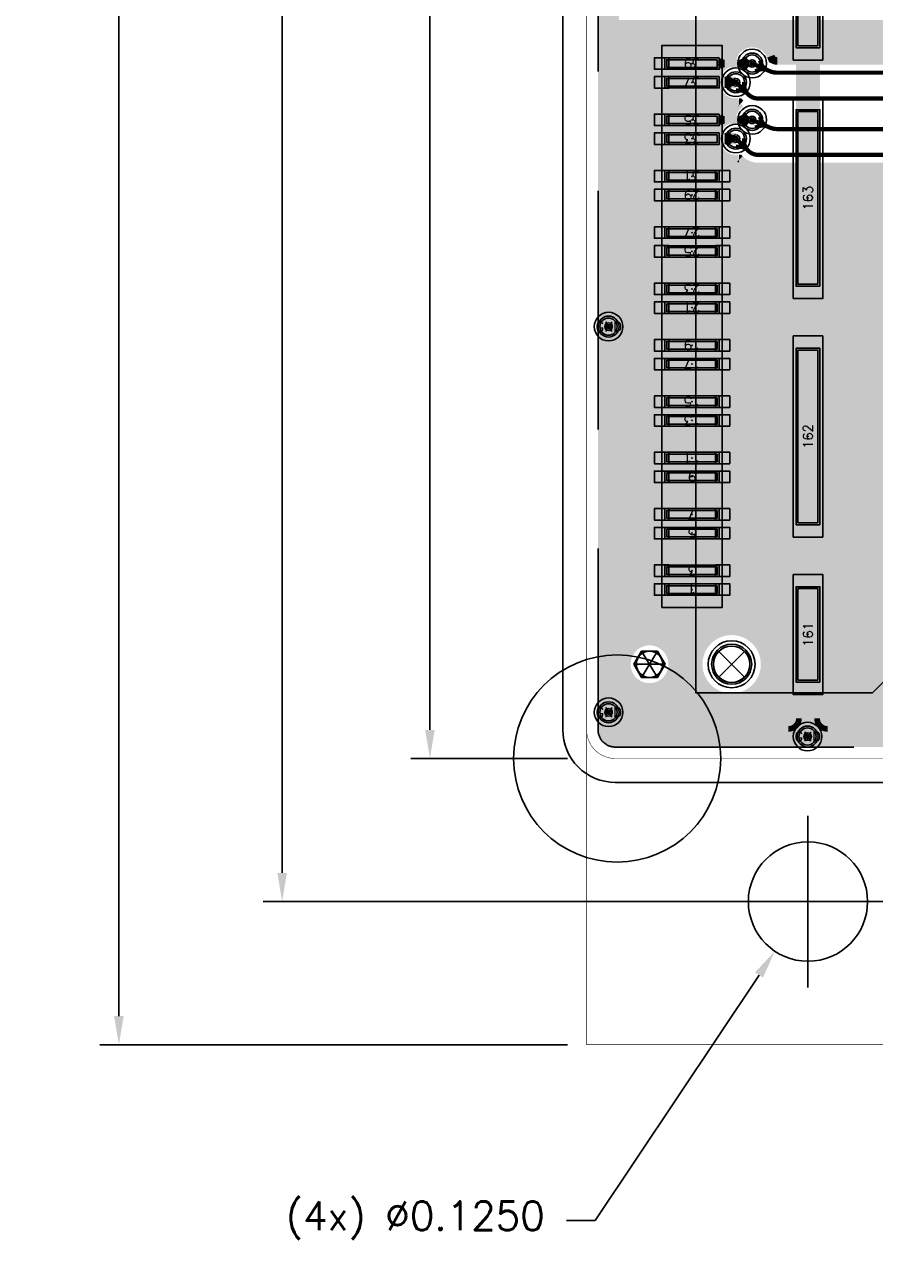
# Model space of a CAD drawing. Header units: inches. Extents: x -0.59 to 5.77, y -1.38 to 3.07.
# Tile 1 of 20: x -0.59 to 0.3, y -0.53 to 0.77. Entities that reach past the tile are written whole.
import ezdxf
from ezdxf.enums import TextEntityAlignment as Align

# ---------------------------------------------------------------- set-up
doc = ezdxf.new("R2010")
doc.units = ezdxf.units.IN
doc.header["$MEASUREMENT"] = 0
for name, pattern in [('DASHED2', [0.375, 0.25, -0.125]), ('FILLPOLYEX', [101, 100, 1]), ('FILLPOLYIN', [101, 100, 1])]:
    doc.linetypes.add(name, pattern=pattern)
for name, color, linetype in [('COM-NS', 4, 'Continuous'), ('DCP', 2, 'Continuous'), ('DIMENSION', 7, 'Continuous'), ('FAB', 5, 'Continuous'), ('GE-FS', 5, 'Continuous'), ('GP-FS', 5, 'Continuous'), ('guide_4mil', 7, 'Continuous'), ('HOL', 3, 'Continuous'), ('HOL-C1', 4, 'Continuous'), ('HOL-C2', 6, 'Continuous'), ('LND-NS', 1, 'Continuous'), ('MSK-NS', 4, 'Continuous'), ('NET', 7, 'Continuous'), ('NUM-NS', 7, 'Continuous'), ('PAD-CM', 14, 'Continuous'), ('PCB', 6, 'Continuous'), ('POP-CM', 5, 'Continuous'), ('POP_OUTLINE', 7, 'Continuous'), ('PST-NS', 30, 'Continuous'), ('REF-NS', 7, 'Continuous'), ('scratch', 252, 'DASHED2'), ('STF-01-FS', 30, 'Continuous'), ('TEA-FS', 143, 'Continuous'), ('TEA-NS', 13, 'Continuous'), ('TRA-FS', 5, 'Continuous'), ('TRA-NS', 1, 'Continuous'), ('VIA', 7, 'Continuous')]:
    doc.layers.add(name, color=color, linetype=linetype)
doc.styles.get("Standard").update_dxf_attribs({"font": 'romans.shx'})
doc.dimstyles.new('SMALL', dxfattribs={"dimtxt": 0.03, "dimasz": 0.03, "dimexe": 0.02, "dimexo": 0.02, "dimgap": 0.01, "dimtad": 0, "dimtih": 1, "dimtoh": 1, "dimdec": 4, "dimzin": 0, "dimdsep": 46, "dimtxsty": 'Standard', "dimcen": 0.09, "dimadec": 0, "dimazin": 0, "dimtfac": 1, "dimtdec": 4, "dimtofl": 0, "dimtmove": 0, "dimatfit": 3, "dimfxl": 0, "dimtolj": 1, "dimtzin": 0, "dimarcsym": 0})

# ---------------------------------------------------------------- blocks, each defined once
blk = doc.blocks.new('PIN-NS-V')
at = {"layer": 'NUM-NS'}
blk.add_attdef('PIN', text='', height=0.03, dxfattribs=at).set_placement((0, 0), align=Align.MIDDLE)
blk = doc.blocks.new('LND-NS-4-D057-D012')
at = {"layer": 'LND-NS', "linetype": 'Continuous'}
blk.add_lwpolyline([(-0.0285, -0.006), (0.0285, -0.006), (0.0285, 0.006), (-0.0285, 0.006)], close=True, dxfattribs=at)
blk.add_point((0, 0), dxfattribs=at)
at = {"layer": 'PST-NS', "linetype": 'Continuous'}
blk.add_lwpolyline([(-0.0265, -0.004), (0.0265, -0.004), (0.0265, 0.004), (-0.0265, 0.004)], close=True, dxfattribs=at)
blk = doc.blocks.new('LND-NS-4-D025-D1')
at = {"layer": 'LND-NS', "linetype": 'Continuous'}
blk.add_lwpolyline([(0.0125, -0.05), (0.0125, 0.05), (-0.0125, 0.05), (-0.0125, -0.05)], close=True, dxfattribs=at)
blk.add_point((0, 0), dxfattribs=at)
at = {"layer": 'PST-NS', "linetype": 'Continuous'}
blk.add_lwpolyline([(0.0105, -0.048), (0.0105, 0.048), (-0.0105, 0.048), (-0.0105, -0.048)], close=True, dxfattribs=at)
blk = doc.blocks.new('HOL-D038-NS-FS-N')
at = {"layer": 'HOL'}
blk.add_circle((0, 0), 0.019, dxfattribs=at)
blk = doc.blocks.new('LND-NS-4-D025-D185')
at = {"layer": 'LND-NS', "linetype": 'Continuous'}
blk.add_lwpolyline([(0.0125, -0.0925), (0.0125, 0.0925), (-0.0125, 0.0925), (-0.0125, -0.0925)], close=True, dxfattribs=at)
blk.add_point((0, 0), dxfattribs=at)
at = {"layer": 'PST-NS', "linetype": 'Continuous'}
blk.add_lwpolyline([(0.0105, -0.0905), (0.0105, 0.0905), (-0.0105, 0.0905), (-0.0105, -0.0905)], close=True, dxfattribs=at)
blk = doc.blocks.new('ASP-122952-01-NS')
at = {"layer": 'COM-NS'}
blk.add_lwpolyline([(-1.1313, -0.1175), (1.1313, -0.1175), (1.1812, -0.0675), (1.1812, 0.1175), (-1.1813, 0.1175), (-1.1813, -0.0675)], close=True, dxfattribs=at)
at = {"layer": 'MSK-NS'}
for points in [[(-1.0919, 0.153), (-0.5026, 0.153), (-0.5026, 0.09), (-1.0919, 0.09)], [(-1.057, 0.0155), (-1.183, 0.0155), (-1.183, -0.0155), (-1.057, -0.0155)], [(-1.018, 0.0155), (-0.807, 0.0155), (-0.807, -0.0155), (-1.018, -0.0155)], [(-0.768, 0.0155), (-0.557, 0.0155), (-0.557, -0.0155), (-0.768, -0.0155)], [(-0.392, 0.0155), (-0.518, 0.0155), (-0.518, -0.0155), (-0.392, -0.0155)]]:
    blk.add_lwpolyline(points, close=True, dxfattribs=at)
at = {"layer": 'HOL'}
blk.add_blockref('HOL-D038-NS-FS-N', (-1.1513, 0.08), dxfattribs=at)
at = {"layer": 'LND-NS'}
for name, p, rotation in [('LND-NS-4-D057-D012', (-1.0729, 0.1215), 90), ('LND-NS-4-D057-D012', (-1.0532, 0.1215), 90), ('LND-NS-4-D057-D012', (-1.0138, 0.1215), 90), ('LND-NS-4-D057-D012', (-0.9941, 0.1215), 90), ('LND-NS-4-D057-D012', (-0.9547, 0.1215), 90), ('LND-NS-4-D057-D012', (-0.935, 0.1215), 90), ('LND-NS-4-D057-D012', (-0.8957, 0.1215), 90), ('LND-NS-4-D057-D012', (-0.876, 0.1215), 90), ('LND-NS-4-D057-D012', (-0.8366, 0.1215), 90), ('LND-NS-4-D057-D012', (-0.8169, 0.1215), 90), ('LND-NS-4-D057-D012', (-0.7775, 0.1215), 90), ('LND-NS-4-D057-D012', (-0.7578, 0.1215), 90), ('LND-NS-4-D057-D012', (-0.7185, 0.1215), 90), ('LND-NS-4-D057-D012', (-0.6988, 0.1215), 90), ('LND-NS-4-D057-D012', (-0.6594, 0.1215), 90), ('LND-NS-4-D057-D012', (-0.6397, 0.1215), 90), ('LND-NS-4-D057-D012', (-0.6003, 0.1215), 90), ('LND-NS-4-D057-D012', (-0.5806, 0.1215), 90), ('LND-NS-4-D057-D012', (-0.5412, 0.1215), 90), ('LND-NS-4-D057-D012', (-0.5216, 0.1215), 90), ('LND-NS-4-D025-D1', (-1.12, 0), 270), ('LND-NS-4-D025-D185', (-0.9125, 0), 270), ('LND-NS-4-D025-D185', (-0.6625, 0), 270), ('LND-NS-4-D025-D1', (-0.455, 0), 270)]:
    blk.add_blockref(name, p, dxfattribs=dict(at, rotation=rotation))
at = {"layer": 'NUM-NS'}
ref = blk.add_blockref('PIN-NS-V', (-1.0729, 0.1215), dxfattribs=dict(at, rotation=90))
ref.add_attrib('PIN', '1', dxfattribs={"height": 0.01, "rotation": 90}).set_placement((-1.0729, 0.1215), align=Align.MIDDLE)
ref = blk.add_blockref('PIN-NS-V', (-1.0532, 0.1215), dxfattribs=dict(at, rotation=90))
ref.add_attrib('PIN', '3', dxfattribs={"height": 0.01, "rotation": 90}).set_placement((-1.0532, 0.1215), align=Align.MIDDLE)
ref = blk.add_blockref('PIN-NS-V', (-1.0138, 0.1215), dxfattribs=dict(at, rotation=90))
ref.add_attrib('PIN', '5', dxfattribs={"height": 0.01, "rotation": 90}).set_placement((-1.0138, 0.1215), align=Align.MIDDLE)
ref = blk.add_blockref('PIN-NS-V', (-0.9941, 0.1215), dxfattribs=dict(at, rotation=90))
ref.add_attrib('PIN', '7', dxfattribs={"height": 0.01, "rotation": 90}).set_placement((-0.9941, 0.1215), align=Align.MIDDLE)
ref = blk.add_blockref('PIN-NS-V', (-0.9547, 0.1215), dxfattribs=dict(at, rotation=90))
ref.add_attrib('PIN', '9', dxfattribs={"height": 0.01, "rotation": 90}).set_placement((-0.9547, 0.1215), align=Align.MIDDLE)
ref = blk.add_blockref('PIN-NS-V', (-0.935, 0.1215), dxfattribs=dict(at, rotation=90))
ref.add_attrib('PIN', '11', dxfattribs={"height": 0.01, "rotation": 90}).set_placement((-0.935, 0.1215), align=Align.MIDDLE)
ref = blk.add_blockref('PIN-NS-V', (-0.8957, 0.1215), dxfattribs=dict(at, rotation=90))
ref.add_attrib('PIN', '13', dxfattribs={"height": 0.01, "rotation": 90}).set_placement((-0.8957, 0.1215), align=Align.MIDDLE)
ref = blk.add_blockref('PIN-NS-V', (-0.876, 0.1215), dxfattribs=dict(at, rotation=90))
ref.add_attrib('PIN', '15', dxfattribs={"height": 0.01, "rotation": 90}).set_placement((-0.876, 0.1215), align=Align.MIDDLE)
ref = blk.add_blockref('PIN-NS-V', (-0.8366, 0.1215), dxfattribs=dict(at, rotation=90))
ref.add_attrib('PIN', '17', dxfattribs={"height": 0.01, "rotation": 90}).set_placement((-0.8366, 0.1215), align=Align.MIDDLE)
ref = blk.add_blockref('PIN-NS-V', (-0.8169, 0.1215), dxfattribs=dict(at, rotation=90))
ref.add_attrib('PIN', '19', dxfattribs={"height": 0.01, "rotation": 90}).set_placement((-0.8169, 0.1215), align=Align.MIDDLE)
ref = blk.add_blockref('PIN-NS-V', (-0.7775, 0.1215), dxfattribs=dict(at, rotation=90))
ref.add_attrib('PIN', '21', dxfattribs={"height": 0.01, "rotation": 90}).set_placement((-0.7775, 0.1215), align=Align.MIDDLE)
ref = blk.add_blockref('PIN-NS-V', (-0.7578, 0.1215), dxfattribs=dict(at, rotation=90))
ref.add_attrib('PIN', '23', dxfattribs={"height": 0.01, "rotation": 90}).set_placement((-0.7578, 0.1215), align=Align.MIDDLE)
ref = blk.add_blockref('PIN-NS-V', (-0.7185, 0.1215), dxfattribs=dict(at, rotation=90))
ref.add_attrib('PIN', '25', dxfattribs={"height": 0.01, "rotation": 90}).set_placement((-0.7185, 0.1215), align=Align.MIDDLE)
ref = blk.add_blockref('PIN-NS-V', (-0.6988, 0.1215), dxfattribs=dict(at, rotation=90))
ref.add_attrib('PIN', '27', dxfattribs={"height": 0.01, "rotation": 90}).set_placement((-0.6988, 0.1215), align=Align.MIDDLE)
ref = blk.add_blockref('PIN-NS-V', (-0.6594, 0.1215), dxfattribs=dict(at, rotation=90))
ref.add_attrib('PIN', '29', dxfattribs={"height": 0.01, "rotation": 90}).set_placement((-0.6594, 0.1215), align=Align.MIDDLE)
ref = blk.add_blockref('PIN-NS-V', (-0.6397, 0.1215), dxfattribs=dict(at, rotation=90))
ref.add_attrib('PIN', '31', dxfattribs={"height": 0.01, "rotation": 90}).set_placement((-0.6397, 0.1215), align=Align.MIDDLE)
ref = blk.add_blockref('PIN-NS-V', (-0.6003, 0.1215), dxfattribs=dict(at, rotation=90))
ref.add_attrib('PIN', '33', dxfattribs={"height": 0.01, "rotation": 90}).set_placement((-0.6003, 0.1215), align=Align.MIDDLE)
ref = blk.add_blockref('PIN-NS-V', (-0.5806, 0.1215), dxfattribs=dict(at, rotation=90))
ref.add_attrib('PIN', '35', dxfattribs={"height": 0.01, "rotation": 90}).set_placement((-0.5806, 0.1215), align=Align.MIDDLE)
ref = blk.add_blockref('PIN-NS-V', (-0.5412, 0.1215), dxfattribs=dict(at, rotation=90))
ref.add_attrib('PIN', '37', dxfattribs={"height": 0.01, "rotation": 90}).set_placement((-0.5412, 0.1215), align=Align.MIDDLE)
ref = blk.add_blockref('PIN-NS-V', (-0.5216, 0.1215), dxfattribs=dict(at, rotation=90))
ref.add_attrib('PIN', '39', dxfattribs={"height": 0.01, "rotation": 90}).set_placement((-0.5216, 0.1215), align=Align.MIDDLE)
ref = blk.add_blockref('PIN-NS-V', (-1.12, 0), dxfattribs=at)
ref.add_attrib('PIN', '161', dxfattribs={"height": 0.01}).set_placement((-1.12, 0), align=Align.MIDDLE)
ref = blk.add_blockref('PIN-NS-V', (-0.9125, 0), dxfattribs=at)
ref.add_attrib('PIN', '162', dxfattribs={"height": 0.01}).set_placement((-0.9125, 0), align=Align.MIDDLE)
ref = blk.add_blockref('PIN-NS-V', (-0.6625, 0), dxfattribs=at)
ref.add_attrib('PIN', '163', dxfattribs={"height": 0.01}).set_placement((-0.6625, 0), align=Align.MIDDLE)
at = {"layer": 'REF-NS'}
blk.add_attdef('REF', text='', height=0.03, dxfattribs=at).set_placement((0, 0), align=Align.MIDDLE)
blk = doc.blocks.new('*D15')
at = {"layer": 'Defpoints', "color": 0, "linetype": 'Continuous'}
for p in [(0, 2.5), (-0.1642, 0), (0, 0)]:
    blk.add_point(p, dxfattribs=at)
at = {"layer": 'DIMENSION', "color": 0, "linetype": 'Continuous', "lineweight": -2}
for p, q in [((-0.02, 2.5), (-0.1842, 2.5)), ((-0.1642, 2.47), (-0.1642, 1.275)), ((-0.1642, 0.03), (-0.1642, 1.225)), ((-0.02, 0), (-0.1842, 0))]:
    blk.add_line(p, q, dxfattribs=at)
at = {"layer": 'DIMENSION', "color": 0, "linetype": 'Continuous'}
for points in [[(-0.1692, 2.47), (-0.1592, 2.47), (-0.1642, 2.5)], [(-0.1692, 0.03), (-0.1592, 0.03), (-0.1642, 0)]]:
    blk.add_solid(points, dxfattribs=at)
at = {"layer": 'DIMENSION', "color": 0, "linetype": 'Continuous', "insert": (-0.1642, 1.25), "char_height": 0.03, "attachment_point": 5}
blk.add_mtext('\\A1;2.5000', dxfattribs=at)
blk = doc.blocks.new('PAD-CM-0-D022')
at = {"layer": 'PAD-CM', "linetype": 'Continuous'}
blk.add_lwpolyline([(-0.011, 0, 1), (0.011, 0, 1)], format="xyb", close=True, dxfattribs=at)
blk.add_point((0, 0), dxfattribs=at)
blk = doc.blocks.new('HOL-D0079')
at = {"layer": 'HOL', "linetype": 'Continuous'}
blk.add_circle((0, 0), 0.00395, dxfattribs=at)
blk = doc.blocks.new('VIA-D0079-D022')
at = {"layer": 'guide_4mil', "linetype": 'Continuous'}
blk.add_circle((0, 0), 0.015, dxfattribs=at)
at = {"layer": 'HOL', "linetype": 'Continuous'}
blk.add_blockref('HOL-D0079', (0, 0), dxfattribs=at)
at = {"layer": 'PAD-CM', "linetype": 'Continuous'}
blk.add_blockref('PAD-CM-0-D022', (0, 0), dxfattribs=at)
at = {"layer": 'NET', "linetype": 'Continuous'}
blk.add_attdef('NET', text='', height=0.02, dxfattribs=at).set_placement((0, 0), align=Align.MIDDLE)
blk = doc.blocks.new('TEA-NS-D00220-50D-D008-D0062')
at = {"layer": 'TEA-NS', "const_width": 0.008}
for points in [[(0.0009, 0.002), (0.004, 0.0006, 0.109518), (0.0066, 0)], [(0.0009, -0.002), (0.004, -0.0006, -0.109518), (0.0066, 0)]]:
    blk.add_lwpolyline(points, format="xyb", dxfattribs=at)
blk = doc.blocks.new('TEA-NS-D007-90D-D008-D011')
at = {"layer": 'TEA-NS', "const_width": 0.008}
for points in [[(0.0049, 0.0049), (0.0067, 0.0032, 0.198912), (0.0145, 0)], [(0.0049, -0.0049), (0.0067, -0.0032, -0.198912), (0.0145, 0)]]:
    blk.add_lwpolyline(points, format="xyb", dxfattribs=at)
blk = doc.blocks.new('TEA-NS-D005-90D-D012-D011')
at = {"layer": 'TEA-NS', "const_width": 0.012}
for points in [[(0.0035, 0.0035), (0.0038, 0.0032, 0.198912), (0.0116, 0)], [(0.0035, -0.0035), (0.0038, -0.0032, -0.198912), (0.0116, 0)]]:
    blk.add_lwpolyline(points, format="xyb", dxfattribs=at)
blk = doc.blocks.new('TEA-FS-D00875-90D-D0045-D011')
at = {"layer": 'TEA-FS', "const_width": 0.0045}
for points in [[(0.0062, 0.0062), (0.0092, 0.0032, 0.198912), (0.0169, 0)], [(0.0062, -0.0062), (0.0092, -0.0032, -0.198912), (0.0169, 0)]]:
    blk.add_lwpolyline(points, format="xyb", dxfattribs=at)
blk = doc.blocks.new('EXT_12')
at = {"layer": 'TRA-NS'}
blk.add_lwpolyline([(0.004, 0.006), (-0.011, 0.006), (-0.011, -0.006), (0.004, -0.006)], close=True, dxfattribs=at)
blk = doc.blocks.new('HOL-D0276-NS-FS-N')
at = {"layer": 'HOL'}
blk.add_circle((0, 0), 0.0138, dxfattribs=at)
blk = doc.blocks.new('*D38')
at = {"layer": 'Defpoints', "color": 0}
for p in [(0, 2.8), (-0.4902, -0.3), (0, -0.3)]:
    blk.add_point(p, dxfattribs=at)
at = {"layer": 'DIMENSION', "color": 0, "lineweight": -2}
for p, q in [((-0.02, 2.8), (-0.5102, 2.8)), ((-0.4902, 2.77), (-0.4902, 1.2829)), ((-0.4902, -0.27), (-0.4902, 1.2171)), ((-0.02, -0.3), (-0.5102, -0.3))]:
    blk.add_line(p, q, dxfattribs=at)
at = {"layer": 'DIMENSION', "color": 0}
for points in [[(-0.4952, 2.77), (-0.4852, 2.77), (-0.4902, 2.8)], [(-0.4952, -0.27), (-0.4852, -0.27), (-0.4902, -0.3)]]:
    blk.add_solid(points, dxfattribs=at)
at = {"layer": 'DIMENSION', "color": 0, "insert": (-0.4902, 1.25), "char_height": 0.03, "attachment_point": 5}
blk.add_mtext('\\A1;(2x) 3.1000', dxfattribs=at)
blk = doc.blocks.new('*D39')
at = {"layer": 'Defpoints', "color": 0}
for p in [(-0.3191, 2.65), (0.232, 2.65), (0.232, -0.15)]:
    blk.add_point(p, dxfattribs=at)
at = {"layer": 'DIMENSION', "color": 0, "lineweight": -2}
for p, q in [((0.212, 2.65), (-0.3391, 2.65)), ((-0.3191, 2.62), (-0.3191, 1.5504)), ((-0.3191, -0.12), (-0.3191, 1.4847)), ((0.212, -0.15), (-0.3391, -0.15))]:
    blk.add_line(p, q, dxfattribs=at)
at = {"layer": 'DIMENSION', "color": 0}
for points in [[(-0.3241, 2.62), (-0.3141, 2.62), (-0.3191, 2.65)], [(-0.3241, -0.12), (-0.3141, -0.12), (-0.3191, -0.15)]]:
    blk.add_solid(points, dxfattribs=at)
at = {"layer": 'DIMENSION', "color": 0, "insert": (-0.3191, 1.5175), "char_height": 0.03, "attachment_point": 5}
blk.add_mtext('\\A1;(2x) 2.8000', dxfattribs=at)
blk = doc.blocks.new('*D42')
at = {"layer": 'Defpoints', "color": 0}
for p in [(0.2667, -0.098), (0.1973, -0.202)]:
    blk.add_point(p, dxfattribs=at)
at = {"layer": 'DIMENSION', "color": 0, "lineweight": -2}
for p, q in [((0.232, -0.24), (0.232, -0.06)), ((0.142, -0.15), (0.322, -0.15)), ((0.009, -0.4843), (0.1807, -0.227)), ((-0.021, -0.4843), (0.009, -0.4843))]:
    blk.add_line(p, q, dxfattribs=at)
at = {"layer": 'DIMENSION', "color": 0}
blk.add_solid([(0.1765, -0.2242), (0.1848, -0.2297), (0.1973, -0.202)], dxfattribs=at)
at = {"layer": 'DIMENSION', "color": 0, "insert": (-0.1795, -0.4843), "char_height": 0.03, "attachment_point": 5}
blk.add_mtext('\\A1;(4x) ∅0.1250', dxfattribs=at)
blk = doc.blocks.new('TBL-SYM3')
for p, q in [((-0.6, 0), (-0.3, 0.5)), ((-0.3, 0.5), (0.3, 0.5)), ((0.3, -0.5), (-0.3, 0.5)), ((-0.3, -0.5), (0.3, 0.5)), ((0.3, 0.5), (0.6, 0)), ((-0.3, -0.5), (-0.6, 0)), ((0.6, 0), (-0.6, 0)), ((0.6, 0), (0.3, -0.5)), ((0.3, -0.5), (-0.3, -0.5))]:
    blk.add_line(p, q)
blk = doc.blocks.new('TBL-SYM12')
for p, q in [((-0.35, -0.35), (0.35, 0.35)), ((-0.35, 0.35), (0.35, -0.35))]:
    blk.add_line(p, q)
blk.add_circle((0, 0), 0.25)
blk = doc.blocks.new('TBL-SYM23')
for p, q in [((-0.354, 0.354), (0.354, -0.354)), ((-0.354, -0.354), (0.354, 0.354))]:
    blk.add_line(p, q)
blk.add_circle((0, 0), 0.5)

msp = doc.modelspace()

# ---------------------------------------------------------------- linework, layer by layer
at = {"layer": 'DCP'}
msp.add_circle((0.032, 0), 0.10852, dxfattribs=at)
at = {"layer": 'GE-FS', "const_width": 0.008}
for points in [[(1.97, 2.484, -0.4142136), (1.984, 2.47), (1.984, 0.03, -0.4142136), (1.97, 0.016), (0.03, 0.016, -0.4142136), (0.016, 0.03), (0.016, 2.47, -0.4142136), (0.03, 2.484)], [(0.16464, 0.13096, 0.5285154), (0.1174, 0.09875, 1.8920923)], [(0.07548, 0.12055, 0.5411729), (0.04211, 0.09875, 1.8478382)]]:
    msp.add_lwpolyline(points, format="xyb", close=True, dxfattribs=at)
msp.add_lwpolyline([(0.41174, 0.73108), (0.19974, 0.73108, -0.1029792), (0.19665, 0.73172), (0.19438, 0.73271), (0.19303, 0.73613, 0.8094398), (0.15251, 0.72938, 0.9797236), (0.15956, 0.68798), (0.16014, 0.68798), (0.16066, 0.68747, 0.0110832), (0.16153, 0.68663, 0.2341461), (0.15251, 0.67031, 0.9797236), (0.15956, 0.62892), (0.16014, 0.62892), (0.16066, 0.6284, 0.1989124), (0.17993, 0.62042), (0.38426, 0.62042, 0.0326033)], format="xyb", dxfattribs=at)
at = {"layer": 'GP-FS', "const_width": 0.008}
for points in [[(0.016, 0.77), (1.7515, 0.77)], [(0.016, 0.763), (1.7515, 0.763)], [(0.016, 0.756), (1.60898, 0.756)], [(0.016, 0.749), (0.16922, 0.749)], [(0.17776, 0.749), (1.60278, 0.749)], [(0.016, 0.742), (0.15746, 0.742)], [(0.18953, 0.742), (1.58923, 0.742)], [(0.016, 0.735), (0.15354, 0.735)], [(0.016, 0.728), (0.14806, 0.728)], [(0.19348, 0.735), (0.41619, 0.735)], [(0.016, 0.721), (0.1394, 0.721)], [(0.016, 0.714), (0.13613, 0.714)], [(0.016, 0.707), (0.13554, 0.707)], [(0.016, 0.7), (0.13737, 0.7)], [(0.016, 0.693), (0.14258, 0.693)], [(0.016, 0.686), (0.16067, 0.686)], [(0.016, 0.679), (0.15483, 0.679)], [(0.016, 0.672), (0.15266, 0.672)], [(0.016, 0.665), (0.14209, 0.665)], [(0.016, 0.658), (0.13718, 0.658)], [(0.016, 0.651), (0.1355, 0.651)], [(0.016, 0.644), (0.13625, 0.644)], [(0.016, 0.637), (0.13973, 0.637)], [(0.016, 0.63), (0.14915, 0.63)], [(0.016, 0.623), (0.16834, 0.623)], [(0.016, 0.616), (0.39006, 0.616)], [(0.016, 0.609), (1.5955, 0.609)], [(0.016, 0.602), (1.5955, 0.602)], [(0.016, 0.595), (1.5955, 0.595)], [(0.016, 0.588), (1.5955, 0.588)], [(0.016, 0.581), (1.5955, 0.581)], [(0.016, 0.574), (1.5955, 0.574)], [(0.016, 0.567), (1.5955, 0.567)], [(0.016, 0.56), (1.5955, 0.56)], [(0.016, 0.553), (1.5955, 0.553)], [(0.016, 0.546), (1.5955, 0.546)], [(0.016, 0.539), (1.5955, 0.539)], [(0.016, 0.532), (1.5955, 0.532)], [(0.016, 0.525), (1.5955, 0.525)], [(0.016, 0.518), (1.5955, 0.518)], [(0.016, 0.511), (1.5955, 0.511)], [(0.016, 0.504), (1.5955, 0.504)], [(0.016, 0.497), (1.5955, 0.497)], [(0.016, 0.49), (1.5955, 0.49)], [(0.016, 0.483), (1.5955, 0.483)], [(0.016, 0.476), (1.5955, 0.476)], [(0.016, 0.469), (1.5955, 0.469)], [(0.016, 0.462), (1.5955, 0.462)], [(0.016, 0.455), (1.5955, 0.455)], [(0.016, 0.448), (1.5955, 0.448)], [(0.016, 0.441), (1.5955, 0.441)], [(0.016, 0.434), (1.5955, 0.434)], [(0.016, 0.427), (1.5955, 0.427)], [(0.016, 0.42), (1.5955, 0.42)], [(0.016, 0.413), (1.5955, 0.413)], [(0.016, 0.406), (1.5955, 0.406)], [(0.016, 0.399), (1.5955, 0.399)], [(0.016, 0.392), (1.5955, 0.392)], [(0.016, 0.385), (1.5955, 0.385)], [(0.016, 0.378), (1.5955, 0.378)], [(0.016, 0.371), (1.5955, 0.371)], [(0.016, 0.364), (1.5955, 0.364)], [(0.016, 0.357), (1.5955, 0.357)], [(0.016, 0.35), (1.5955, 0.35)], [(0.016, 0.343), (1.5955, 0.343)], [(0.016, 0.336), (1.5955, 0.336)], [(0.016, 0.329), (1.5955, 0.329)], [(0.016, 0.322), (1.5955, 0.322)], [(0.016, 0.315), (1.5955, 0.315)], [(0.016, 0.308), (1.5955, 0.308)], [(0.016, 0.301), (1.5955, 0.301)], [(0.016, 0.294), (1.5955, 0.294)], [(0.016, 0.287), (1.5955, 0.287)], [(0.016, 0.28), (1.5955, 0.28)], [(0.016, 0.273), (1.5955, 0.273)], [(0.016, 0.266), (1.5955, 0.266)], [(0.016, 0.259), (1.5955, 0.259)], [(0.016, 0.252), (1.5955, 0.252)], [(0.016, 0.245), (1.5955, 0.245)], [(0.016, 0.238), (1.5955, 0.238)], [(0.016, 0.231), (1.5955, 0.231)], [(0.016, 0.224), (1.5955, 0.224)], [(0.016, 0.217), (1.5955, 0.217)], [(0.016, 0.21), (1.5955, 0.21)], [(0.016, 0.203), (1.5955, 0.203)], [(0.016, 0.196), (1.5955, 0.196)], [(0.016, 0.189), (1.5955, 0.189)], [(0.016, 0.182), (1.5955, 0.182)], [(0.016, 0.175), (1.5955, 0.175)], [(0.016, 0.168), (1.59607, 0.168)], [(0.016, 0.161), (1.6025, 0.161)], [(0.016, 0.154), (1.60349, 0.154)], [(0.016, 0.147), (1.7515, 0.147)], [(0.016, 0.14), (1.7515, 0.14)], [(0.016, 0.133), (0.14709, 0.133)], [(0.016, 0.126), (0.13068, 0.126)], [(0.15691, 0.133), (1.7515, 0.133)], [(0.17332, 0.126), (1.7515, 0.126)], [(0.016, 0.119), (0.05341, 0.119)], [(0.07842, 0.119), (0.12394, 0.119)], [(0.18006, 0.119), (1.7515, 0.119)], [(0.016, 0.112), (0.04614, 0.112)], [(0.016, 0.105), (0.04295, 0.105)], [(0.08569, 0.112), (0.12004, 0.112)], [(0.08888, 0.105), (0.11797, 0.105)], [(0.18396, 0.112), (1.7515, 0.112)], [(0.18603, 0.105), (1.7515, 0.105)], [(0.016, 0.098), (0.04213, 0.098)], [(0.016, 0.091), (0.04341, 0.091)], [(0.08842, 0.091), (0.11828, 0.091)], [(0.0897, 0.098), (0.11741, 0.098)], [(0.18572, 0.091), (1.7515, 0.091)], [(0.18659, 0.098), (1.7515, 0.098)], [(0.016, 0.084), (0.04724, 0.084)], [(0.016, 0.077), (0.05625, 0.077)], [(0.07558, 0.077), (0.12509, 0.077)], [(0.08459, 0.084), (0.1207, 0.084)], [(0.17891, 0.077), (1.55977, 0.077)], [(0.1833, 0.084), (1.56508, 0.084)], [(0.016, 0.07), (0.13275, 0.07)], [(0.016, 0.063), (1.55751, 0.063)], [(0.17125, 0.07), (1.55754, 0.07)], [(0.016, 0.056), (1.55964, 0.056)], [(0.016, 0.049), (1.56479, 0.049)], [(0.016, 0.042), (1.85344, 0.042)], [(0.016, 0.035), (1.8634, 0.035)], [(0.01614, 0.028), (1.98386, 0.028)], [(0.01928, 0.021), (1.98072, 0.021)]]:
    msp.add_lwpolyline(points, dxfattribs=at)
at = {"layer": 'HOL-C1'}
msp.add_circle((0.152, 0.09875), 0.0246, dxfattribs=at)
at = {"layer": 'HOL-C2'}
msp.add_circle((0.152, 0.09875), 0.0246, dxfattribs=at)
at = {"layer": 'PCB', "const_width": 0.0005}
msp.add_lwpolyline([(2, 0.03), (2, 2.47, 0.4142136), (1.97, 2.5), (0.03, 2.5, 0.4142136), (0, 2.47), (0, 0.03, 0.4142136), (0.03, 0), (1.97, 0, 0.4142136)], format="xyb", close=True, dxfattribs=at)
at = {"layer": 'POP-CM', "linetype": 'FILLPOLYIN'}
for centre in [(0.17349, 0.72844), (0.15646, 0.70875), (0.17349, 0.66937), (0.15646, 0.64969), (0.023, 0.45267), (0.023, 0.04842), (0.23157, 0.023)]:
    msp.add_circle(centre, 0.009, dxfattribs=at)
at = {"layer": 'POP_OUTLINE', "linetype": 'FILLPOLYEX'}
msp.add_lwpolyline([(2.025, 0.03), (2.025, 2.47, 0.4142136), (1.97, 2.525), (0.03, 2.525, 0.4142136), (-0.025, 2.47), (-0.025, 0.03, 0.4142136), (0.03, -0.025), (1.97, -0.025, 0.4142136)], format="xyb", close=True, dxfattribs=at)
at = {"layer": 'scratch'}
msp.add_lwpolyline([(1.988, 0.03), (1.988, 2.47, 0.4142136), (1.97, 2.488), (0.03, 2.488, 0.4142136), (0.012, 2.47), (0.012, 0.03, 0.4142136), (0.03, 0.012), (1.97, 0.012, 0.4142136)], format="xyb", close=True, dxfattribs=at)
at = {"layer": 'STF-01-FS', "const_width": 0.0005}
msp.add_lwpolyline([(0.462, 2.8), (0, 2.8), (0, -0.3), (0.462, -0.3)], close=True, dxfattribs=at)
at = {"layer": 'STF-01-FS'}
for centre, radius in [((0.152, 0.09875), 0.021), ((0.06591, 0.09875), 0.0138), ((0.232, -0.15), 0.0625)]:
    msp.add_circle(centre, radius, dxfattribs=at)
at = {"layer": 'TEA-NS', "const_width": 0.006}
for points in [[(0.2225, 0.042, -0.4142136), (0.2115, 0.031, -0.4142136)], [(0.2415, 0.042, 0.4142136), (0.2525, 0.031, 0.4142136)]]:
    msp.add_lwpolyline(points, format="xyb", dxfattribs=at)
at = {"layer": 'TRA-FS', "const_width": 0.0045}
for points in [[(0.17349, 0.72844), (0.19176, 0.72049, 0.1029792), (0.19974, 0.71883), (0.4118, 0.71883, -0.0004225), (0.41194, 0.71883), (0.42887, 0.71848)], [(0.17349, 0.66937), (0.19176, 0.66142, 0.1029792), (0.19974, 0.65976), (0.4118, 0.65976, -0.0004225), (0.41194, 0.65976), (0.42887, 0.65942)]]:
    msp.add_lwpolyline(points, format="xyb", dxfattribs=at)
at = {"layer": 'TRA-FS', "linetype": 'Continuous', "const_width": 0.0045}
for points in [[(0.15646, 0.70898), (0.16932, 0.69613, 0.1989124), (0.17993, 0.69173), (0.40356, 0.69173)], [(0.15646, 0.64992), (0.16932, 0.63706, 0.1989124), (0.17993, 0.63267), (0.40356, 0.63267)]]:
    msp.add_lwpolyline(points, format="xyb", dxfattribs=at)
at = {"layer": 'TRA-NS', "ltscale": 0.5, "const_width": 0.022}
msp.add_lwpolyline([(0.023, 2.459), (0.023, 0.041, 0.4142136), (0.041, 0.023), (1.959, 0.023, 0.4142136), (1.977, 0.041), (1.977, 2.459, 0.4142136), (1.959, 2.477), (0.041, 2.477, 0.4142136)], format="xyb", close=True, dxfattribs=at)
at = {"layer": 'TRA-NS', "const_width": 0.025}
msp.add_lwpolyline([(0.232, 0.0245), (0.232, 2.4755)], dxfattribs=at)
at = {"layer": 'TRA-NS', "linetype": 'Continuous'}
for points, const_width in [([(0.1105, 0.72844), (0.1171, 0.72844), (0.15904, 0.72844), (0.17349, 0.72844)], 0.008), ([(0.1105, 0.70875), (0.14484, 0.70875), (0.15646, 0.70875)], 0.012), ([(0.1105, 0.66937), (0.1171, 0.66937), (0.15904, 0.66937), (0.17349, 0.66937)], 0.008), ([(0.1105, 0.64969), (0.14484, 0.64969), (0.15646, 0.64969)], 0.012)]:
    msp.add_lwpolyline(points, dxfattribs=dict(at, const_width=const_width))

# ---------------------------------------------------------------- block references
at = {"layer": 'COM-NS', "rotation": 89.99999999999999}
msp.add_blockref('ASP-122952-01-NS', (0.232, 1.25), dxfattribs=at)
at = {"layer": 'FAB'}
for name, p, xscale, yscale, zscale in [('TBL-SYM12', (0.17349, 0.72844), 0.0079, 0.0079, 0.0079), ('TBL-SYM12', (0.15646, 0.70875), 0.0079, 0.0079, 0.0079), ('TBL-SYM12', (0.17349, 0.66937), 0.0079, 0.0079, 0.0079), ('TBL-SYM12', (0.15646, 0.64969), 0.0079, 0.0079, 0.0079), ('TBL-SYM12', (0.023, 0.45267), 0.0079, 0.0079, 0.0079), ('TBL-SYM23', (0.152, 0.09875), 0.038, 0.038, 0.038), ('TBL-SYM3', (0.06591, 0.09875), 0.0276, 0.0276, 0.0276), ('TBL-SYM12', (0.023, 0.04842), 0.0079, 0.0079, 0.0079), ('TBL-SYM12', (0.23157, 0.023), 0.0079, 0.0079, 0.0079)]:
    msp.add_blockref(name, p, dxfattribs=dict(at, xscale=xscale, yscale=yscale, zscale=zscale))
at = {"layer": 'HOL'}
msp.add_blockref('HOL-D0276-NS-FS-N', (0.06591, 0.09875), dxfattribs=at)
at = {"layer": 'TEA-FS'}
for p, rotation in [((0.17349, 0.72844), 336.4817957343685), ((0.15646, 0.70898), 314.9999999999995), ((0.17349, 0.66937), 336.4817957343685), ((0.15646, 0.64992), 314.9999999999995)]:
    msp.add_blockref('TEA-FS-D00875-90D-D0045-D011', p, dxfattribs=dict(at, rotation=rotation))
at = {"layer": 'TEA-NS'}
for name, p, rotation in [('TEA-NS-D00220-50D-D008-D0062', (0.13807, 0.72844), 359.9999999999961), ('TEA-NS-D007-90D-D008-D011', (0.17349, 0.72844), 180), ('TEA-NS-D005-90D-D012-D011', (0.15646, 0.70875), 180), ('TEA-NS-D00220-50D-D008-D0062', (0.13807, 0.66937), 359.9999999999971), ('TEA-NS-D007-90D-D008-D011', (0.17349, 0.66937), 180), ('TEA-NS-D005-90D-D012-D011', (0.15646, 0.64969), 180)]:
    msp.add_blockref(name, p, dxfattribs=dict(at, rotation=rotation))
at = {"layer": 'TRA-NS'}
for p in [(0.082, 0.72844), (0.082, 0.70875), (0.082, 0.66937), (0.082, 0.64969), (0.082, 0.6103), (0.082, 0.59062), (0.082, 0.55123), (0.082, 0.53155), (0.082, 0.49216), (0.082, 0.47248), (0.082, 0.4331), (0.082, 0.41341), (0.082, 0.37403), (0.082, 0.35434), (0.082, 0.31496), (0.082, 0.29527), (0.082, 0.25589), (0.082, 0.2362), (0.082, 0.19682), (0.082, 0.17714)]:
    msp.add_blockref('EXT_12', p, dxfattribs=at)
at = {"layer": 'TRA-NS', "rotation": 180}
for p in [(0.139, 0.6103), (0.139, 0.59062), (0.139, 0.55123), (0.139, 0.53155), (0.139, 0.49216), (0.139, 0.47248), (0.139, 0.4331), (0.139, 0.41341), (0.139, 0.37403), (0.139, 0.35434), (0.139, 0.31496), (0.139, 0.29527), (0.139, 0.25589), (0.139, 0.2362), (0.139, 0.19682), (0.139, 0.17714)]:
    msp.add_blockref('EXT_12', p, dxfattribs=at)
at = {"layer": 'VIA', "linetype": 'Continuous', "rotation": 180}
for p in [(0.17349, 0.72844), (0.15646, 0.70875), (0.17349, 0.66937), (0.15646, 0.64969)]:
    msp.add_blockref('VIA-D0079-D022', p, dxfattribs=at)
at = {"layer": 'VIA', "linetype": 'Continuous'}
ref = msp.add_blockref('VIA-D0079-D022', (0.023, 0.45267), dxfattribs=at)
ref.add_attrib('NET', 'GND', dxfattribs={"layer": 'NET', "linetype": 'Continuous', "height": 0.01}).set_placement((0.023, 0.45267), align=Align.MIDDLE)
ref = msp.add_blockref('VIA-D0079-D022', (0.023, 0.04842), dxfattribs=at)
ref.add_attrib('NET', 'GND', dxfattribs={"layer": 'NET', "linetype": 'Continuous', "height": 0.01}).set_placement((0.023, 0.04842), align=Align.MIDDLE)
ref = msp.add_blockref('VIA-D0079-D022', (0.23157, 0.023), dxfattribs=at)
ref.add_attrib('NET', 'GND', dxfattribs={"layer": 'NET', "linetype": 'Continuous', "height": 0.01}).set_placement((0.23157, 0.023), align=Align.MIDDLE)

# ---------------------------------------------------------------- dimensions: what is measured, and where the dimension line sits
at = {"layer": 'DIMENSION'}
dim = msp.add_linear_dim(base=(-0.49015, -0.3), p1=(0, 2.8), p2=(0, -0.3), angle=90, text='(2x) <>', dimstyle='SMALL', dxfattribs=at)
dim.commit()
dim.dimension.update_dxf_attribs({"geometry": '*D38', "text_midpoint": (-0.49015, 1.25)})
dim = msp.add_linear_dim(base=(-0.31912, 2.65), p1=(0.232, -0.15), p2=(0.232, 2.65), angle=90, text='(2x) <>', dimstyle='SMALL', dxfattribs=at)
dim.commit()
dim.dimension.update_dxf_attribs({"geometry": '*D39', "text_midpoint": (-0.31912, 1.51752), "dimtype": 160})
at = {"layer": 'DIMENSION', "linetype": 'Continuous'}
dim = msp.add_linear_dim(base=(-0.16424, 0), p1=(0, 2.5), p2=(0, 0), angle=90, dimstyle='SMALL', dxfattribs=at)
dim.commit()
dim.dimension.update_dxf_attribs({"geometry": '*D15', "text_midpoint": (-0.16424, 1.25)})
at = {"layer": 'DIMENSION'}
dim = msp.add_diameter_dim_2p(p1=(0.26668, -0.098), p2=(0.19732, -0.202), text='(4x) <>', dimstyle='SMALL', dxfattribs=at)
dim.commit()
dim.dimension.update_dxf_attribs({"geometry": '*D42', "text_midpoint": (-0.17955, -0.48432), "dimtype": 163})

doc.saveas('drawing.dxf')
